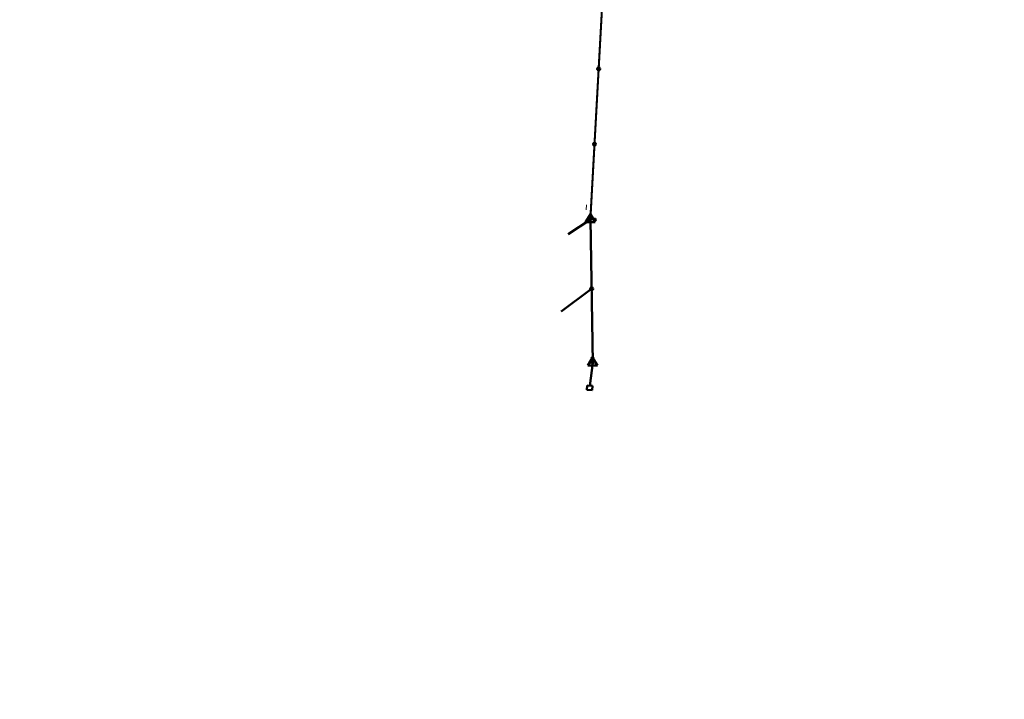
# Model space of a CAD drawing. Header units: millimetres. Extents: x 0 to 5880, y 0 to 297.
# Tile 2 of 35: x 412 to 628, y 0 to 148. Entities that reach past the tile are written whole.
import ezdxf

# ---------------------------------------------------------------- set-up
doc = ezdxf.new("R2010")
doc.units = ezdxf.units.MM
for name, pattern in [('K5LT32809', [0]), ('K5LT_BASIC', [0]), ('K5LT_THIN', [0])]:
    doc.linetypes.add(name, pattern=pattern)
doc.layers.add('Системный слой', color=7, linetype='Continuous')

# ---------------------------------------------------------------- blocks, each defined once
blk = doc.blocks.new('U140')
at = {"layer": 'Системный слой'}
h = blk.add_hatch(color=7, dxfattribs=at)
h.paths.add_polyline_path([(538.8890711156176, 137.7684649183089), (538.7590034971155, 138.0594700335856), (538.7445936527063, 138.0525913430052), (538.7305463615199, 138.0449996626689), (538.7168968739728, 138.0367140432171), (538.7036794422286, 138.0277552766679), (538.6909272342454, 138.0181458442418), (538.6786722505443, 138.0079098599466), (538.6669452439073, 137.9970730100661), (538.6557756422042, 137.9856624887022), (538.6451914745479, 137.973706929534), (538.6352193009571, 137.9612363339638), (538.6258841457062, 137.9482819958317), (538.6172094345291, 137.9348764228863), (538.6092169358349, 137.9210532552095), (538.6019267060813, 137.9068471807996), (538.5953570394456, 137.8922938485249), (538.5895244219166, 137.8774297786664), (538.584443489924, 137.862292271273), (538.5801269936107, 137.8469193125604), (538.5765857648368, 137.8313494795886), (538.5738286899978, 137.8156218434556), (538.5718626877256, 137.7997758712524), (538.5706926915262, 137.7838513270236), (538.5703216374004, 137.7678881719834), (538.5707504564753, 137.7519264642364), (538.5719780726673, 137.7360062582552), (538.5740014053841, 137.7201675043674), (538.5768153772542, 137.7044499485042), (538.5804129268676, 137.6888930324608), (538.5847850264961, 137.6735357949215), (538.5899207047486, 137.6584167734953), (538.5958070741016, 137.6435739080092), (538.6024293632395, 137.6290444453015), (538.6097709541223, 137.6148648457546), (538.6178134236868, 137.6010706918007), (538.6265365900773, 137.5876965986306), (538.6359185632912, 137.5747761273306), (538.645935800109, 137.5623417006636), (538.6565631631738, 137.5504245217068), (538.6677739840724, 137.5390544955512), (538.6795401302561, 137.5282601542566), (538.6918320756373, 137.5180685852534), (538.7046189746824, 137.5085053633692), (538.7178687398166, 137.4995944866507), (538.7315481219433, 137.4913583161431), (538.7456227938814, 137.4838175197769), (538.760057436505, 137.4769910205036), (538.7748158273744, 137.4708959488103), (538.7898609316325, 137.4655475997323), (538.805154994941, 137.4609593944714), (538.820659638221, 137.4571428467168), (538.8363359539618, 137.4541075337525), (538.8521446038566, 137.4518610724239), (538.8680459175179, 137.450409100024), (538.8839999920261, 137.4497552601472), (538.8999667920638, 137.4499011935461), (538.9159062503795, 137.4508465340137), (538.9317783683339, 137.4525889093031), (538.9475433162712, 137.4551239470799), (538.9631615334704, 137.4584452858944), (538.9785938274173, 137.462544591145), (538.9938014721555, 137.4674115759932), (539.008746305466, 137.4730340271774), (539.018072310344, 137.4769854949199)])
h.paths.add_polyline_path([(539.0621166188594, 138.0361528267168), (539.0484941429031, 138.0444827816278), (539.0344716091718, 138.0521200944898), (539.0200842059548, 138.0590456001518), (539.0053680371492, 138.0652419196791), (538.9903600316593, 138.070693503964), (538.9750978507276, 138.0753866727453), (538.9596197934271, 138.0793096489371), (538.943964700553, 138.082452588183), (538.9281718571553, 138.0848076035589), (538.9122808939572, 138.0863687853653), (538.896331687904, 138.0871322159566), (538.8803642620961, 138.0870959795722), (538.8644186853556, 138.086260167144), (538.8485349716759, 138.0846268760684), (538.8327529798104, 138.0822002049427), (538.8171123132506, 138.0789862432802), (538.8016522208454, 138.0749930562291), (538.7864114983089, 138.0702306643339), (538.7714283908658, 138.0647110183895), (538.759014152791, 138.0594747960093), (538.8890711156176, 137.7684649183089), (539.0180723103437, 137.4769854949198), (539.0325072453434, 137.4838113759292), (539.0465822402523, 137.491351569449), (539.0602619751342, 137.4995871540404), (539.0735121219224, 137.5084974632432), (539.086299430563, 137.5180601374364), (539.0985918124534, 137.5282511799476), (539.1103584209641, 137.5390450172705), (539.1215697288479, 137.5504145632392), (539.1321976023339, 137.562331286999), (539.1422153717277, 137.5747652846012), (539.1515978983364, 137.5876853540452), (539.1603216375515, 137.6010590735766), (539.1683646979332, 137.6148528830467), (539.175706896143, 137.6290321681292), (539.1823298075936, 137.6435613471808), (539.1882168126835, 137.6584039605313), (539.193353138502, 137.6735227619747), (539.1977258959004, 137.6888798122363), (539.2013241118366, 137.7044365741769), (539.2041387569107, 137.720154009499), (539.2061627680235, 137.7359926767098), (539.2073910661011, 137.7519128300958), (539.2078205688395, 137.7678745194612), (539.2074501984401, 137.7838376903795), (539.2062808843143, 137.7997622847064), (539.2043155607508, 137.8156083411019), (539.201559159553, 137.8313360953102), (539.1980185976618, 137.8469060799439), (539.1937027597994, 137.8622792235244), (539.1886224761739, 137.8774169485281), (539.1827904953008, 137.8922812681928), (539.1762214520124, 137.9068348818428), (539.1689318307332, 137.9210412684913), (539.1609399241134, 137.9348647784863), (539.1522657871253, 137.9482707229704), (539.142931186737, 137.9612254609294), (539.1329595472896, 137.9736964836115), (539.122375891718, 137.9856524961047), (539.1112067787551, 137.997063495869), (539.0994802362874, 138.007900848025), (539.0872256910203, 138.0181373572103), (539.0744738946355, 138.027747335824)])
at = {"layer": 'Системный слой', "color": 7, "linetype": 'K5LT_BASIC', "lineweight": 50}
blk.add_circle((538.8890711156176, 137.7684649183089), 0.3187500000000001, dxfattribs=at)
blk = doc.blocks.new('U142')
at = {"layer": 'Системный слой'}
h = blk.add_hatch(color=7, dxfattribs=at)
h.paths.add_polyline_path([(537.9799513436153, 121.2935293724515), (537.8498837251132, 121.5845344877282), (537.835473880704, 121.5776557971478), (537.8214265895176, 121.5700641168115), (537.8077771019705, 121.5617784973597), (537.7945596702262, 121.5528197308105), (537.781807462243, 121.5432102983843), (537.769552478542, 121.5329743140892), (537.757825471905, 121.5221374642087), (537.7466558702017, 121.5107269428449), (537.7360717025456, 121.4987713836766), (537.7260995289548, 121.4863007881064), (537.7167643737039, 121.4733464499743), (537.7080896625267, 121.4599408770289), (537.7000971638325, 121.4461177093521), (537.6928069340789, 121.4319116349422), (537.6862372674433, 121.4173583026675), (537.6804046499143, 121.402494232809), (537.6753237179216, 121.3873567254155), (537.6710072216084, 121.371983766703), (537.6674659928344, 121.3564139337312), (537.6647089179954, 121.3406862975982), (537.6627429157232, 121.3248403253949), (537.6615729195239, 121.3089157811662), (537.6612018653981, 121.292952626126), (537.6616306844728, 121.276990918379), (537.662858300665, 121.2610707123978), (537.6648816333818, 121.24523195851), (537.6676956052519, 121.2295144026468), (537.6712931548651, 121.2139574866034), (537.6756652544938, 121.1986002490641), (537.6808009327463, 121.1834812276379), (537.6866873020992, 121.1686383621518), (537.6933095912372, 121.1541088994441), (537.7006511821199, 121.1399292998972), (537.7086936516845, 121.1261351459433), (537.717416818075, 121.1127610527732), (537.7267987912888, 121.0998405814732), (537.7368160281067, 121.0874061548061), (537.7474433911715, 121.0754889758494), (537.75865421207, 121.0641189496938), (537.7704203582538, 121.0533246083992), (537.782712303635, 121.043133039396), (537.79549920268, 121.0335698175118), (537.8087489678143, 121.0246589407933), (537.8224283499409, 121.0164227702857), (537.836503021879, 121.0088819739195), (537.8509376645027, 121.0020554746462), (537.865696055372, 120.9959604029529), (537.8807411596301, 120.9906120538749), (537.8960352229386, 120.986023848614), (537.9115398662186, 120.9822073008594), (537.9272161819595, 120.9791719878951), (537.9430248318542, 120.9769255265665), (537.9589261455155, 120.9754735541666), (537.9748802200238, 120.9748197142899), (537.9908470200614, 120.9749656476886), (538.0067864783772, 120.9759109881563), (538.0226585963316, 120.9776533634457), (538.0384235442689, 120.9801884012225), (538.054041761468, 120.983509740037), (538.069474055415, 120.9876090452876), (538.0846817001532, 120.9924760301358), (538.0996265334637, 120.99809848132), (538.1089525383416, 121.0020499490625)])
h.paths.add_polyline_path([(538.152996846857, 121.5612172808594), (538.1393743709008, 121.5695472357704), (538.1253518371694, 121.5771845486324), (538.1109644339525, 121.5841100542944), (538.0962482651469, 121.5903063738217), (538.081240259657, 121.5957579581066), (538.0659780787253, 121.6004511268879), (538.0505000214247, 121.6043741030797), (538.0348449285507, 121.6075170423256), (538.019052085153, 121.6098720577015), (538.0031611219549, 121.6114332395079), (537.9872119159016, 121.6121966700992), (537.9712444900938, 121.6121604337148), (537.9552989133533, 121.6113246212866), (537.9394151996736, 121.609691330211), (537.923633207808, 121.6072646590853), (537.9079925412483, 121.6040506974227), (537.8925324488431, 121.6000575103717), (537.8772917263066, 121.5952951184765), (537.8623086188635, 121.5897754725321), (537.8498943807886, 121.5845392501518), (537.9799513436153, 121.2935293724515), (538.1089525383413, 121.0020499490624), (538.123387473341, 121.0088758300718), (538.13746246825, 121.0164160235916), (538.1511422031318, 121.024651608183), (538.16439234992, 121.0335619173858), (538.1771796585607, 121.043124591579), (538.189472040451, 121.0533156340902), (538.2012386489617, 121.0641094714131), (538.2124499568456, 121.0754790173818), (538.2230778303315, 121.0873957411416), (538.2330955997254, 121.0998297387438), (538.242478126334, 121.1127498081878), (538.2512018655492, 121.1261235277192), (538.2592449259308, 121.1399173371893), (538.2665871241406, 121.1540966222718), (538.2732100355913, 121.1686258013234), (538.2790970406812, 121.1834684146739), (538.2842333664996, 121.1985872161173), (538.288606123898, 121.2139442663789), (538.2922043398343, 121.2295010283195), (538.2950189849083, 121.2452184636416), (538.2970429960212, 121.2610571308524), (538.2982712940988, 121.2769772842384), (538.2987007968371, 121.2929389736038), (538.2983304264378, 121.3089021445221), (538.297161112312, 121.324826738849), (538.2951957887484, 121.3406727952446), (538.2924393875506, 121.3564005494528), (538.2888988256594, 121.3719705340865), (538.2845829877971, 121.3873436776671), (538.2795027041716, 121.4024814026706), (538.2736707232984, 121.4173457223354), (538.2671016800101, 121.4318993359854), (538.2598120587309, 121.4461057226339), (538.2518201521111, 121.4599292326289), (538.243146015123, 121.473335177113), (538.2338114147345, 121.486289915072), (538.2238397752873, 121.4987609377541), (538.2132561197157, 121.5107169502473), (538.2020870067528, 121.5221279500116), (538.190360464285, 121.5329653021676), (538.178105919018, 121.5432018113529), (538.1653541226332, 121.5528117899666)])
at = {"layer": 'Системный слой', "color": 7, "linetype": 'K5LT_BASIC', "lineweight": 50}
blk.add_circle((537.9799513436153, 121.2935293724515), 0.3187500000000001, dxfattribs=at)
blk = doc.blocks.new('U145')
at = {"layer": 'Системный слой', "color": 7, "linetype": 'K5LT_BASIC', "lineweight": 50}
for p, q in [((537.0708315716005, 106.0073014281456), (536.0413805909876, 104.2242400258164)), ((538.1002825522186, 104.2242400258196), (537.0708315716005, 106.0073014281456)), ((536.0413805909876, 104.2242400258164), (538.1002825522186, 104.2242400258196))]:
    blk.add_line(p, q, dxfattribs=at)
blk = doc.blocks.new('U148')
at = {"layer": 'Системный слой'}
h = blk.add_hatch(color=7, dxfattribs=at)
h.paths.add_polyline_path([(538.0706666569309, 104.8004333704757), (537.8853432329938, 104.904411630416), (537.8793159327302, 104.8928517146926), (537.8740088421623, 104.8809439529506), (537.8694419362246, 104.8687331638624), (537.8656324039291, 104.8562653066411), (537.8625945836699, 104.843587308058), (537.8603399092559, 104.8307468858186), (537.8588768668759, 104.8177923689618), (537.8582109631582, 104.804772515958), (537.8583447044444, 104.7917363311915), (537.8592775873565, 104.7787328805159), (537.8610061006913, 104.7658111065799), (537.8635237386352, 104.7530196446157), (537.8668210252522, 104.7404066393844), (537.8708855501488, 104.7280195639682), (537.8757020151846, 104.7159050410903), (537.8812522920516, 104.7041086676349), (537.8875154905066, 104.6926748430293), (537.8944680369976, 104.6816466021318), (537.9020837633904, 104.6710654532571), (537.9103340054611, 104.6609712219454), (537.9191877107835, 104.6514019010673), (537.9286115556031, 104.6423935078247), (537.9385700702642, 104.6339799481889), (537.9490257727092, 104.6261928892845), (537.9599393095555, 104.6190616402), (537.9712696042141, 104.612613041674), (537.9829740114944, 104.6068713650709), (537.9950084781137, 104.6018582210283), (538.0073277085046, 104.5975924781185), (538.0198853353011, 104.5940901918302), (538.0326340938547, 104.5913645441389), (538.0455260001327, 104.5894257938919), (538.0585125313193, 104.5882812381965), (538.0715448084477, 104.5879351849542), (538.084573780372, 104.5883889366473), (538.0975504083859, 104.589640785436), (538.1104258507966, 104.5916860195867), (538.1231516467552, 104.5945169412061), (538.135679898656, 104.5981228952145), (538.1479634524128, 104.60249030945), (538.1599560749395, 104.6076027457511), (538.1716126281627, 104.6134409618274), (538.1828892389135, 104.6199829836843), (538.193743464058, 104.6272041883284), (538.2041344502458, 104.6350773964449), (538.2140230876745, 104.643572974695), (538.223372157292, 104.6526589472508), (538.2321464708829, 104.6623011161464), (538.2403130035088, 104.6724631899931), (538.2478410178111, 104.6831069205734), (538.2547021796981, 104.6941922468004), (538.2556081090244, 104.6957772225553)])
h.paths.add_polyline_path([(538.0567994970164, 105.0124804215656), (538.0438226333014, 105.0112310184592), (538.0309468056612, 105.0091882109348), (538.0182204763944, 105.0063596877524), (538.0056915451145, 105.0027560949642), (537.9934071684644, 104.9983909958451), (537.9814135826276, 104.9932808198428), (537.9697559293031, 104.9874448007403), (537.9584780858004, 104.9809049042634), (537.9476224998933, 104.9736857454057), (537.9372300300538, 104.9658144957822), (537.9273397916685, 104.9573207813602), (537.9179890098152, 104.9482365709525), (537.9092128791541, 104.9385960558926), (537.9010444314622, 104.9284355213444), (537.8935144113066, 104.917793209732), (537.8866511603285, 104.9067091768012), (537.8853470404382, 104.9044184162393), (538.0706666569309, 104.8004333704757), (538.2556081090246, 104.6957772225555), (538.261677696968, 104.7073149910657), (538.2670283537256, 104.7192032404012), (538.2716399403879, 104.7313972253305), (538.2754950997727, 104.7438510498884), (538.2785793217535, 104.7565178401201), (538.2808809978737, 104.7693499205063), (538.2823914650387, 104.7822989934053), (538.2831050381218, 104.7953163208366), (538.2830190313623, 104.8083529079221), (538.2821337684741, 104.8213596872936), (538.2804525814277, 104.8342877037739), (538.2779817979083, 104.8470882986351), (538.2747307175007, 104.8597132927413), (538.2707115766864, 104.8721151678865), (538.2659395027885, 104.8842472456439), (538.2604324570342, 104.8960638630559), (538.2542111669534, 104.9075205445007), (538.2472990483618, 104.9185741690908), (538.2397221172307, 104.929183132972), (538.2315088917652, 104.9393075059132), (538.2226902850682, 104.9489091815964), (538.2132994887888, 104.9579520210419), (538.2033718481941, 104.9664019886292), (538.1929447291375, 104.9742272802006), (538.1820573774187, 104.9813984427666), (538.1707507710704, 104.9878884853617), (538.1590674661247, 104.9936729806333), (538.1470514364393, 104.9987301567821), (538.1347479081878, 105.0030409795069), (538.1222031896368, 105.0065892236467), (538.1094644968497, 105.0093615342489), (538.0965797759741, 105.0113474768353), (538.0835975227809, 105.0125395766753), (538.0705666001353, 105.0129333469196), (538.0575360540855, 105.0125273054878)])
at = {"layer": 'Системный слой', "color": 7, "linetype": 'K5LT_THIN', "lineweight": 18}
blk.add_line((537.0708315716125, 104.8185938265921), (538.0706666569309, 104.8004333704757), dxfattribs=at)
at = {"layer": 'Системный слой', "color": 7, "linetype": 'K5LT_BASIC', "lineweight": 50}
blk.add_circle((538.0706666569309, 104.8004333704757), 0.2125000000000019, dxfattribs=at)
blk = doc.blocks.new('U147')
at = {"layer": 'Системный слой'}
blk.add_blockref('U148', (0, 0), dxfattribs=at)
blk = doc.blocks.new('U146')
at = {"layer": 'Системный слой'}
h = blk.add_hatch(color=7, dxfattribs=at)
h.paths.add_polyline_path([(537.0708315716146, 104.8185938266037), (537.0202802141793, 105.0249934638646), (537.007718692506, 105.0215051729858), (536.9953947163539, 105.0172531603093), (536.9833546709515, 105.0122534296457), (536.9716438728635, 105.0065247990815), (536.9603063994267, 105.0000888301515), (536.9493849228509, 104.9929697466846), (536.9389205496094, 104.9851943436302), (536.9289526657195, 104.9767918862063), (536.9195187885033, 104.9677939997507), (536.9106544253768, 104.9582345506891), (536.902392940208, 104.9481495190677), (536.8947654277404, 104.9375768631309), (536.8878005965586, 104.9265563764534), (536.8815246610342, 104.915129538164), (536.875961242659, 104.903339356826), (536.8711312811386, 104.8912302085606), (536.8670529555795, 104.8788476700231), (536.8637416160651, 104.8662383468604), (536.8612097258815, 104.8534496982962), (536.8594668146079, 104.8405298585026), (536.8585194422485, 104.8275274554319), (536.8583711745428, 104.8144914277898), (536.8590225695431, 104.8014708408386), (536.8604711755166, 104.7885147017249), (536.8627115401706, 104.7756717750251), (536.8657352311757, 104.7629903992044), (536.869530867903, 104.7505183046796), (536.8740841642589, 104.7383024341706), (536.8793779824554, 104.7263887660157), (536.8853923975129, 104.7148221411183), (536.8921047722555, 104.7036460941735), (536.8994898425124, 104.6929026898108), (536.9075198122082, 104.6826323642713), (536.9161644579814, 104.6728737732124), (536.9253912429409, 104.6636636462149), (536.9351654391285, 104.6550366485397), (536.9454502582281, 104.6470252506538), (536.9562069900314, 104.6396596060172), (536.9673951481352, 104.6329674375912), (536.9789726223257, 104.6269739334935), (536.9908958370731, 104.6217016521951), (537.0031199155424, 104.6171704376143), (537.0155988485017, 104.6133973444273), (537.0282856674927, 104.6103965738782), (537.0411326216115, 104.6081794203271), (537.0540913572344, 104.6067542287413), (537.0671131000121, 104.6061263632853), (537.0801488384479, 104.6062981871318), (537.0931495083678, 104.6072690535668), (537.1060661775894, 104.6090353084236), (537.1188502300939, 104.6115903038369), (537.1206268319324, 104.6120104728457)])
h.paths.add_polyline_path([(537.2163010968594, 104.9734965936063), (537.2065285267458, 104.9821254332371), (537.1962452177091, 104.990138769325), (537.1854898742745, 104.9975064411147), (537.174302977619, 105.0042007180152), (537.1627266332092, 105.0101964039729), (537.1508044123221, 105.0154709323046), (537.1385811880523, 105.0200044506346), (537.1261029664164, 105.0237798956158), (537.1134167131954, 105.0267830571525), (537.1005701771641, 105.0290026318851), (537.0876117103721, 105.0304302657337), (537.0745900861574, 105.0310605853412), (537.0615543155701, 105.0308912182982), (537.0485534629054, 105.0299228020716), (537.0356364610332, 105.028158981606), (537.0228519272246, 105.0256063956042), (537.0202877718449, 105.0249953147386), (537.0708315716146, 104.8185938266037), (537.1206268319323, 104.6120104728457), (537.1332010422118, 104.6154527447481), (537.145540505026, 104.6196596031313), (537.1575987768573, 104.6246152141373), (537.1693304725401, 104.6303009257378), (537.180691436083, 104.6366953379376), (537.1916389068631, 104.6437743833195), (537.2021316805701, 104.6515114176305), (537.2121302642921, 104.6598773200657), (537.2215970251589, 104.6688406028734), (537.2304963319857, 104.6783675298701), (537.2387946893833, 104.6884222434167), (537.2464608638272, 104.6989668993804), (537.2534660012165, 104.7099618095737), (537.2597837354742, 104.7213655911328), (537.2653902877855, 104.733135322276), (537.2702645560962, 104.7452267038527), (537.2743881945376, 104.7575942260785), (537.2777456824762, 104.770191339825), (537.2803243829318, 104.7829706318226), (537.2821145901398, 104.7958840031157), (537.2831095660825, 104.8088828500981), (537.2833055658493, 104.8219182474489), (537.2827018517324, 104.8349411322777), (537.2813006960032, 104.8479024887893), (537.2791073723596, 104.8607535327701), (537.2761301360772, 104.8734458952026), (537.2723801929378, 104.8859318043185), (537.2678716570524, 104.8981642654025), (537.2626214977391, 104.910097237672), (537.2566494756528, 104.9216858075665), (537.24997806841, 104.9328863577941), (537.2426323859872, 104.9436567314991), (537.2346400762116, 104.9539563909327), (537.2260312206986, 104.96374657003), (537.2168382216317, 104.9729904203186)])
at = {"layer": 'Системный слой', "color": 7, "linetype": 'K5LT_BASIC', "lineweight": 50}
blk.add_circle((537.0708315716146, 104.8185938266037), 0.2125000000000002, dxfattribs=at)
at = {"layer": 'Системный слой'}
blk.add_blockref('U147', (0, 0), dxfattribs=at)
blk = doc.blocks.new('U144')
at = {"layer": 'Системный слой'}
for name in ['U145', 'U146']:
    blk.add_blockref(name, (0, 0), dxfattribs=at)
blk = doc.blocks.new('U149')
at = {"layer": 'Системный слой'}
h = blk.add_hatch(color=7, dxfattribs=at)
h.paths.add_polyline_path([(537.3557742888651, 89.66641160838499), (537.2257066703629, 89.95741672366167), (537.2112968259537, 89.95053803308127), (537.1972495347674, 89.94294635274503), (537.1836000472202, 89.93466073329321), (537.1703826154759, 89.92570196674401), (537.1576304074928, 89.91609253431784), (537.1453754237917, 89.90585655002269), (537.1336484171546, 89.89501970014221), (537.1224788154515, 89.88360917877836), (537.1118946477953, 89.8716536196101), (537.1019224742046, 89.85918302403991), (537.0925873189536, 89.84622868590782), (537.0839126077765, 89.83282311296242), (537.0759201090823, 89.8189999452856), (537.0686298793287, 89.80479387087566), (537.062060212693, 89.79024053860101), (537.0562275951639, 89.7753764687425), (537.0511466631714, 89.76023896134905), (537.0468301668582, 89.7448660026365), (537.0432889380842, 89.72929616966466), (537.0405318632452, 89.71356853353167), (537.038565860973, 89.69772256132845), (537.0373958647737, 89.68179801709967), (537.0370248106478, 89.66583486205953), (537.0374536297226, 89.6498731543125), (537.0386812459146, 89.63395294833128), (537.0407045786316, 89.61811419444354), (537.0435185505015, 89.60239663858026), (537.0471161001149, 89.58683972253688), (537.0514881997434, 89.57148248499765), (537.056623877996, 89.55636346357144), (537.0625102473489, 89.54152059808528), (537.0691325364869, 89.5269911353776), (537.0764741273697, 89.5128115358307), (537.0845165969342, 89.49901738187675), (537.0932397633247, 89.4856432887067), (537.1026217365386, 89.47272281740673), (537.1126389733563, 89.46028839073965), (537.1232663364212, 89.44837121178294), (537.1344771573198, 89.43700118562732), (537.1462433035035, 89.4262068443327), (537.1585352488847, 89.41601527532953), (537.1713221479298, 89.4064520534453), (537.184571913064, 89.39754117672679), (537.1982512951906, 89.3893050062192), (537.2123259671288, 89.38176420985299), (537.2267606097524, 89.3749377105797), (537.2415190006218, 89.36884263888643), (537.2565641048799, 89.3634942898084), (537.2718581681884, 89.35890608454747), (537.2873628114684, 89.35508953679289), (537.3030391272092, 89.3520542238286), (537.318847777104, 89.3498077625), (537.3347490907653, 89.34835579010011), (537.3507031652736, 89.34770195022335), (537.3666699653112, 89.34784788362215), (537.382609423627, 89.34879322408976), (537.3984815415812, 89.35053559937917), (537.4142464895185, 89.353070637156), (537.4298647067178, 89.3563919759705), (537.4452970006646, 89.36049128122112), (537.4605046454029, 89.3653582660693), (537.4754494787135, 89.3709807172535), (537.4847754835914, 89.374932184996)])
h.paths.add_polyline_path([(537.5288197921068, 89.93409951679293), (537.5151973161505, 89.94242947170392), (537.5011747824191, 89.95006678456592), (537.4867873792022, 89.95699229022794), (537.4720712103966, 89.96318860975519), (537.4570632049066, 89.96864019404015), (537.441801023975, 89.97333336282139), (537.4263229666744, 89.97725633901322), (537.4106678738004, 89.98039927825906), (537.3948750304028, 89.98275429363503), (537.3789840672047, 89.98431547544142), (537.3630348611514, 89.98507890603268), (537.3470674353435, 89.98504266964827), (537.3311218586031, 89.98420685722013), (537.3152381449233, 89.98257356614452), (537.2994561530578, 89.98014689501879), (537.283815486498, 89.97693293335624), (537.2683553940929, 89.97293974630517), (537.2531146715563, 89.96817735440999), (537.2381315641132, 89.96265770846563), (537.2257173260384, 89.95742148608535), (537.3557742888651, 89.66641160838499), (537.4847754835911, 89.37493218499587), (537.4992104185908, 89.38175806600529), (537.5132854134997, 89.38929825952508), (537.5269651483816, 89.39753384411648), (537.5402152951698, 89.4064441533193), (537.5530026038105, 89.4160068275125), (537.5652949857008, 89.42619787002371), (537.5770615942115, 89.43699170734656), (537.5882729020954, 89.44836125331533), (537.5989007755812, 89.46027797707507), (537.6089185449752, 89.4727119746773), (537.6183010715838, 89.4856320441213), (537.627024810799, 89.49900576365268), (537.6350678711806, 89.51279957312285), (537.6424100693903, 89.52697885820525), (537.649032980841, 89.54150803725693), (537.6549199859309, 89.55635065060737), (537.6600563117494, 89.57146945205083), (537.6644290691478, 89.58682650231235), (537.668027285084, 89.60238326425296), (537.6708419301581, 89.61810069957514), (537.672865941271, 89.63393936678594), (537.6740942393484, 89.64985952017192), (537.6745237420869, 89.66582120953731), (537.6741533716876, 89.68178438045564), (537.6729840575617, 89.69770897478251), (537.6710187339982, 89.71355503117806), (537.6682623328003, 89.72928278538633), (537.6647217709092, 89.74485277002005), (537.6604059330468, 89.76022591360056), (537.6553256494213, 89.77536363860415), (537.6494936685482, 89.79022795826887), (537.6429246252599, 89.80478157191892), (537.6356350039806, 89.81898795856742), (537.6276430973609, 89.83281146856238), (537.6189689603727, 89.8462174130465), (537.6096343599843, 89.85917215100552), (537.599662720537, 89.87164317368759), (537.5890790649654, 89.88359918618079), (537.5779099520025, 89.89501018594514), (537.5661834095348, 89.90584753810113), (537.5539288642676, 89.91608404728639), (537.5411770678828, 89.92569402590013)])
at = {"layer": 'Системный слой', "color": 7, "linetype": 'K5LT_BASIC', "lineweight": 50}
blk.add_circle((537.3557742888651, 89.66641160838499), 0.3187500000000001, dxfattribs=at)
blk = doc.blocks.new('U152')
at = {"layer": 'Системный слой', "color": 7, "linetype": 'K5LT_BASIC', "lineweight": 50}
for p, q in [((537.5722755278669, 74.71668349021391), (536.542824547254, 72.93362208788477)), ((538.601726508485, 72.9336220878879), (537.5722755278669, 74.71668349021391)), ((536.542824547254, 72.93362208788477), (538.601726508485, 72.9336220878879))]:
    blk.add_line(p, q, dxfattribs=at)
blk = doc.blocks.new('U155')
at = {"layer": 'Системный слой'}
h = blk.add_hatch(color=7, dxfattribs=at)
h.paths.add_polyline_path([(537.5509969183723, 74.527749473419), (537.4544070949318, 74.3384701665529), (537.466195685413, 74.3329033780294), (537.4783034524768, 74.32806995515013), (537.4906848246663, 74.32398809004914), (537.5032932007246, 74.32067314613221), (537.5160811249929, 74.31813760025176), (537.5290004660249, 74.31639099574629), (537.5420025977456, 74.3154399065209), (537.5550385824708, 74.31528791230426), (537.5680593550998, 74.31593558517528), (537.5810159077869, 74.3173804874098), (537.593859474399, 74.31961718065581), (537.6065417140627, 74.32263724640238), (537.6190148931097, 74.32642931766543), (537.631232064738, 74.33097912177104), (537.6431472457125, 74.3362695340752), (537.6547155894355, 74.34228064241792), (537.6658935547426, 74.34898982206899), (537.6766390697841, 74.35637182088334), (537.6869116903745, 74.36439885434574), (537.6966727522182, 74.37304071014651), (537.705885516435, 74.38226486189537), (537.7145153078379, 74.39203659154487), (537.7225296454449, 74.40231912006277), (537.7298983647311, 74.41307374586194), (537.7365937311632, 74.42425999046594), (537.7425905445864, 74.43583575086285), (537.7478662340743, 74.44775745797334), (537.7524009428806, 74.45998024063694), (537.7561776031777, 74.47245809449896), (537.759182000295, 74.4851440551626), (537.7614028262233, 74.49799037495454), (537.7628317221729, 74.51094870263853), (537.7634633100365, 74.52397026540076), (537.7632952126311, 74.53700605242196), (537.7623280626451, 74.55000699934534), (537.760565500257, 74.56292417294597), (537.7580141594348, 74.57570895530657), (537.7546836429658, 74.58831322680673), (537.7505864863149, 74.60068954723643), (537.7457381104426, 74.61279133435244), (537.7401567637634, 74.62457303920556), (537.7338634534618, 74.63599031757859), (537.7268818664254, 74.64700019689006), (537.7192382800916, 74.65756123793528), (537.7109614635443, 74.667633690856), (537.7020825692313, 74.67717964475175), (537.6926350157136, 74.6861631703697), (537.6826543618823, 74.6945504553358), (537.672178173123, 74.70230993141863), (537.6612458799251, 74.70941239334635), (537.6498986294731, 74.71583110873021), (537.6482791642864, 74.71667383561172)])
h.paths.add_polyline_path([(537.339661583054, 74.50553177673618), (537.3414217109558, 74.49261427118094), (537.3439706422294, 74.47982900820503), (537.3472987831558, 74.4672241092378), (537.3513936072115, 74.45484701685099), (537.3562397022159, 74.44274431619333), (537.3618188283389, 74.4309615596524), (537.3681099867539, 74.41954309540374), (537.3750894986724, 74.40853190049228), (537.3827310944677, 74.3979694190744), (537.3910060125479, 74.38789540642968), (537.3998831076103, 74.37834777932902), (537.4093289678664, 74.36936247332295), (537.4193080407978, 74.36097330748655), (537.4297827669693, 74.35321185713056), (537.4407137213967, 74.34610733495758), (537.4520597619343, 74.33968648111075), (537.4544001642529, 74.33847370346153), (537.5509969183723, 74.527749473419), (537.6482791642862, 74.71667383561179), (537.6365110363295, 74.7222837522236), (537.6244210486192, 74.72716147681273), (537.6120547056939, 74.7312886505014), (537.5994585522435, 74.73464973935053), (537.5866799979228, 74.73723209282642), (537.5737671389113, 74.73902599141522), (537.5607685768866, 74.74002468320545), (537.5477332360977, 74.74022440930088), (537.5347101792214, 74.73962441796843), (537.521748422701, 74.73822696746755), (537.5088967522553, 74.73603731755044), (537.49620353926, 74.7330637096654), (537.4837165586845, 74.72931733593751), (537.4714828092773, 74.72481229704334), (537.4595483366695, 74.71956554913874), (537.4479580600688, 74.71359684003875), (537.4367556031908, 74.70692863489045), (537.425983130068, 74.69958603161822), (537.4156811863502, 74.69159666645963), (537.4058885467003, 74.6829906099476), (537.396642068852, 74.67380025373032), (537.387976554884, 74.66406018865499), (537.3799246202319, 74.653807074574), (537.3725165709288, 74.6430795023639), (537.3657802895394, 74.6319178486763), (537.3597411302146, 74.62036412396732), (537.3544218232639, 74.60846181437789), (537.349842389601, 74.59625571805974), (537.3460200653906, 74.58379177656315), (537.3429692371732, 74.57111690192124), (537.3407013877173, 74.55827880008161), (537.3392250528, 74.54532579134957), (537.3385457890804, 74.53230662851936), (537.338666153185, 74.51927031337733), (537.339585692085, 74.50626591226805)])
at = {"layer": 'Системный слой', "color": 7, "linetype": 'K5LT_THIN', "lineweight": 18}
blk.add_line((537.5722755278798, 73.52797588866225), (537.5509969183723, 74.527749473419), dxfattribs=at)
at = {"layer": 'Системный слой', "color": 7, "linetype": 'K5LT_BASIC', "lineweight": 50}
blk.add_circle((537.5509969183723, 74.527749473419), 0.2125000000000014, dxfattribs=at)
blk = doc.blocks.new('U154')
at = {"layer": 'Системный слой'}
blk.add_blockref('U155', (0, 0), dxfattribs=at)
blk = doc.blocks.new('U153')
at = {"layer": 'Системный слой'}
h = blk.add_hatch(color=7, dxfattribs=at)
h.paths.add_polyline_path([(537.5722755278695, 73.52797588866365), (537.3680297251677, 73.46932521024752), (537.372010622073, 73.45691100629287), (537.3767452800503, 73.44476427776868), (537.3822158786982, 73.43293074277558), (537.388401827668, 73.42145494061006), (537.3952798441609, 73.41038006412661), (537.4028240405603, 73.39974779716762), (537.4110060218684, 73.38959815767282), (537.4197949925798, 73.37996934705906), (537.42915787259, 73.37089760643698), (537.4390594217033, 73.36241708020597), (537.4494623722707, 73.35455968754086), (537.4603275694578, 73.34735500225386), (537.4716141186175, 73.34083014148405), (537.4832795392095, 73.33500966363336), (537.4952799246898, 73.32991547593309), (537.5075701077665, 73.32556675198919), (537.5201038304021, 73.32197985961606), (537.5328339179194, 73.3191682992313), (537.54571245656, 73.31714265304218), (537.5586909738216, 73.3159105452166), (537.5717206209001, 73.31547661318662), (537.5847523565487, 73.3158424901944), (537.5977371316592, 73.3170067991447), (537.6106260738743, 73.31896515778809), (537.6233706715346, 73.32171019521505), (537.6359229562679, 73.32523157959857), (537.6482356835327, 73.32951605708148), (537.6602625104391, 73.33454750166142), (537.6719581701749, 73.34030697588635), (537.6832786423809, 73.34677280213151), (537.6941813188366, 73.3539206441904), (537.70462516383, 73.36172359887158), (537.7145708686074, 73.3701522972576), (537.7239809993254, 73.37917501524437), (537.7328201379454, 73.38875779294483), (537.74105501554, 73.39886456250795), (537.7486546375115, 73.40945728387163), (537.7555904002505, 73.42049608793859), (537.7618361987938, 73.43193942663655), (537.7673685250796, 73.44374422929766), (537.7721665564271, 73.45586606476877), (537.7762122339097, 73.46825930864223), (537.7794903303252, 73.48087731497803), (537.7819885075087, 73.49367259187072), (537.7836973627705, 73.50659698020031), (537.784610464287, 73.51960183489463), (537.7847243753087, 73.53263820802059), (537.7840386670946, 73.54565703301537), (537.7825559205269, 73.55860930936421), (537.7802817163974, 73.57144628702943), (537.777224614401, 73.58411964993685), (537.7767347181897, 73.58587830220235)])
h.paths.add_polyline_path([(537.4117571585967, 73.66722423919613), (537.4035203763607, 73.65711902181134), (537.3959187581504, 73.6465277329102), (537.3889809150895, 73.63549023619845), (537.3827329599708, 73.62404807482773), (537.377198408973, 73.61224431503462), (537.3723980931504, 73.60012338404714), (537.368350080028, 73.58773090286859), (537.3650696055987, 73.57511351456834), (537.3625690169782, 73.56231870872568), (537.360857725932, 73.54939464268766), (537.3599421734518, 73.53638996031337), (537.3598258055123, 73.52335360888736), (537.3605090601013, 73.51033465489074), (537.3619893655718, 73.49738209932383), (537.3642611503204, 73.48454469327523), (537.3673158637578, 73.47187075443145), (537.3680275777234, 73.46933268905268), (537.5722755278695, 73.52797588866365), (537.7767347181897, 73.58587830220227), (537.7727993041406, 73.59830699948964), (537.7681091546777, 73.6104709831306), (537.7626819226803, 73.62232447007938), (537.7565380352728, 73.63382284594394), (537.7497006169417, 73.64492283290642), (537.7421954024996, 73.65558265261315), (537.7340506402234, 73.66576218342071), (537.7252969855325, 73.67542311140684), (537.7159673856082, 73.68452907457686), (537.7060969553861, 73.69304579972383), (537.6957228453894, 73.70094123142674), (537.6848841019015, 73.70818565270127), (537.6736215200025, 73.71475179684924), (537.6619774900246, 73.72061495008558), (537.6499958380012, 73.72575304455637), (537.6377216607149, 73.73014674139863), (537.6252011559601, 73.73377950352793), (537.6124814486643, 73.73663765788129), (537.5996104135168, 73.73871044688), (537.5866364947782, 73.73999006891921), (537.5736085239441, 73.74047170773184), (537.5605755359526, 73.74015355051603), (537.5475865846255, 73.7390367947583), (537.5346905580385, 73.7371256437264), (537.5219359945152, 73.73442729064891), (537.509370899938, 73.73095189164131), (537.4970425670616, 73.72671252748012), (537.484997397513, 73.72172515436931), (537.4732807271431, 73.71600854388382), (537.4619366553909, 73.70958421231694), (537.4510078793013, 73.70247633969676), (537.4405355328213, 73.69471167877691), (537.4305590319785, 73.68631945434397), (537.4211159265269, 73.67733125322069), (537.4122417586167, 73.66778090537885)])
at = {"layer": 'Системный слой', "color": 7, "linetype": 'K5LT_BASIC', "lineweight": 50}
blk.add_circle((537.5722755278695, 73.52797588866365), 0.2125000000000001, dxfattribs=at)
at = {"layer": 'Системный слой'}
blk.add_blockref('U154', (0, 0), dxfattribs=at)
blk = doc.blocks.new('U151')
at = {"layer": 'Системный слой'}
for name in ['U152', 'U153']:
    blk.add_blockref(name, (0, 0), dxfattribs=at)
blk = doc.blocks.new('U157')
at = {"layer": 'Системный слой', "color": 7, "linetype": 'K5LT_BASIC', "lineweight": 50}
for p, q in [((536.3753335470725, 68.60303547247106), (536.3013469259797, 67.60577623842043)), ((536.3013469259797, 67.60577623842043), (537.4481950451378, 67.52069162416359)), ((537.5221816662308, 68.51795085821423), (536.3753335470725, 68.60303547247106)), ((537.4481950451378, 67.52069162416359), (537.5221816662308, 68.51795085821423))]:
    blk.add_line(p, q, dxfattribs=at)

msp = doc.modelspace()

# ---------------------------------------------------------------- linework, layer by layer
at = {"layer": 'Системный слой', "color": 1, "linetype": 'K5LT32809', "lineweight": 18, "true_color": 0xff0000}
msp.add_line((536.2491280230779, 108.0772260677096), (536.1861904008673, 106.9366796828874), dxfattribs=at)
at = {"layer": 'Системный слой', "color": 7, "linetype": 'K5LT_BASIC', "lineweight": 50}
for p, q in [((537.0708315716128, 104.8185938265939), (532.2181177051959, 101.6295642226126)), ((537.0708315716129, 104.818593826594), (537.5916596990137, 73.51543342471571)), ((537.3557742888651, 89.66641160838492), (530.6811871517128, 84.76172829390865)), ((536.9617052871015, 68.51778850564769), (537.5916596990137, 73.51543342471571))]:
    msp.add_line(p, q, dxfattribs=at)
at = {"layer": 'Системный слой', "color": 7, "linetype": 'K5LT_BASIC', "const_width": 0.45}
for points in [[(545.439086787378, 288.1482926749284), (540.666761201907, 169.9835046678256), (537.3502626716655, 109.8824033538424)], [(537.3502626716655, 109.8824033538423), (537.2575859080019, 108.2029285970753)], [(537.2575859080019, 108.2029285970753), (537.1877117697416, 106.9366796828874)], [(537.1877117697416, 106.9366796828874), (537.0708315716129, 104.818593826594)]]:
    msp.add_lwpolyline(points, dxfattribs=at)

# ---------------------------------------------------------------- block references
at = {"layer": 'Системный слой'}
for name in ['U140', 'U142', 'U144', 'U149', 'U151', 'U157']:
    msp.add_blockref(name, (0, 0), dxfattribs=at)

doc.saveas('drawing.dxf')
